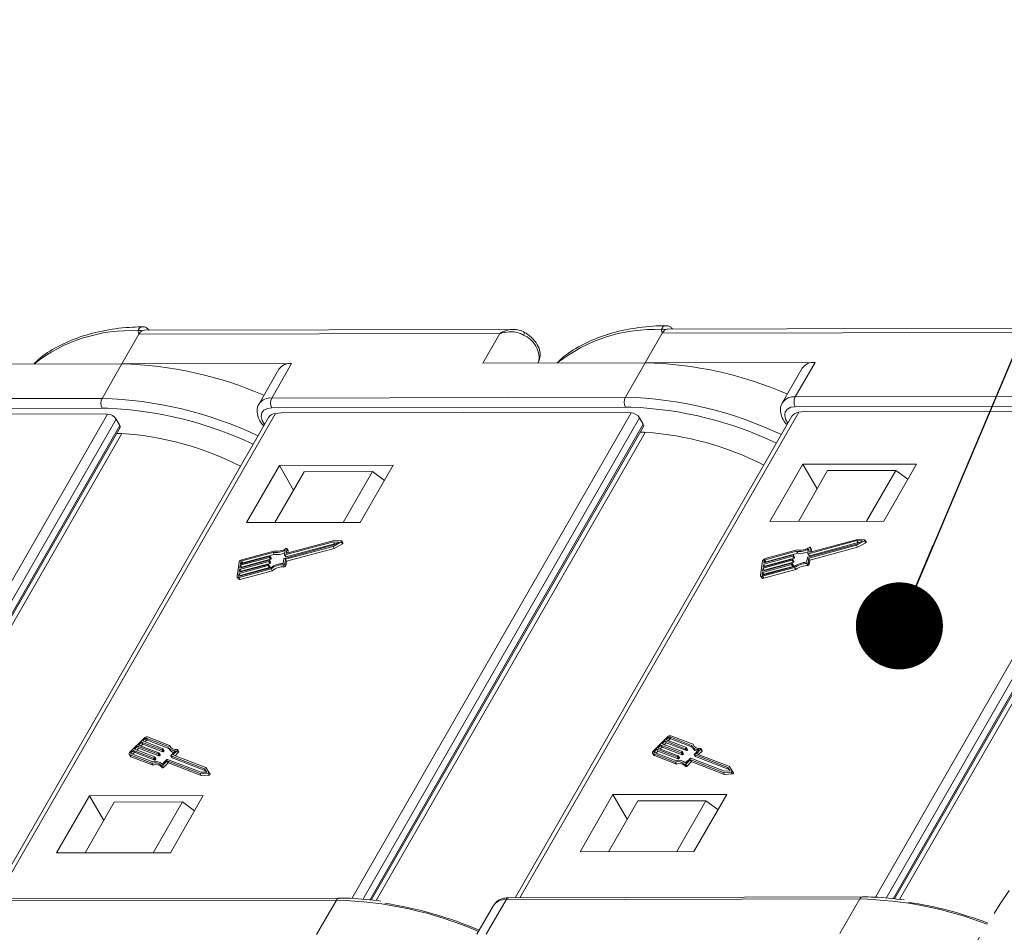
# Model space of a CAD drawing. Header units: millimetres. Extents: x 2471 to 3393, y -390 to 262.
# Tile 36 of 49: x 3114 to 3170, y 100 to 153. Entities that reach past the tile are written whole.
import ezdxf

# ---------------------------------------------------------------- set-up
doc = ezdxf.new("R2010")
doc.units = ezdxf.units.MM
doc.linetypes.add('PHANTOM2', pattern=[31.75, 15.875, -3.175, 3.175, -3.175, 3.175, -3.175])
doc.styles.get("Standard").update_dxf_attribs({"font": '仿宋_GB2312.ttf', "width": 0.8})
doc.dimstyles.new('ISO-25.1', dxfattribs={"dimtxt": 6, "dimasz": 5, "dimexe": 3.5, "dimexo": 0.625, "dimgap": 1.5, "dimtad": 1, "dimtoh": 1, "dimdsep": 46, "dimtxsty": 'Standard', "dimcen": 2.5, "dimadec": 0, "dimazin": 0, "dimtfac": 1, "dimtmove": 0, "dimatfit": 3, "dimfxl": 0, "dimarcsym": 0})

msp = doc.modelspace()

# ---------------------------------------------------------------- linework, layer by layer
at = {"color": 7, "linetype": 'Continuous', "lineweight": 15}
for p, q in [((3120.714, 134.577), (3119.737, 132.878)), ((3141.44, 134.623), (3120.714, 134.577)), ((3142.189, 134.859), (3121.04, 134.812)), ((3140.464, 132.924), (3141.44, 134.623)), ((3150.76, 134.643), (3149.784, 132.944)), ((3171.487, 134.689), (3150.76, 134.643)), ((3172.235, 134.925), (3151.086, 134.878)), ((3110.418, 132.857), (3119.737, 132.878)), ((3119.737, 132.878), (3118.599, 130.895)), ((3129.483, 132.899), (3119.737, 132.878)), ((3129.483, 132.899), (3128.344, 130.917)), ((3140.464, 132.924), (3149.784, 132.944)), ((3143.681, 133.052), (3143.611, 132.931)), ((3143.634, 132.931), (3143.681, 133.052)), ((3143.637, 132.931), (3143.698, 133.088)), ((3143.698, 133.088), (3143.681, 133.052)), ((3149.784, 132.944), (3148.645, 130.962)), ((3159.529, 132.966), (3149.784, 132.944)), ((3159.529, 132.966), (3158.391, 130.984)), ((3128.752, 132.566), (3127.613, 130.584)), ((3158.798, 132.633), (3157.659, 130.651)), ((3098.298, 130.85), (3118.599, 130.895)), ((3128.344, 130.917), (3148.645, 130.962)), ((3158.391, 130.984), (3178.691, 131.029)), ((3118.6, 130.33), (3098.299, 130.285)), ((3118.921, 129.993), (3109.293, 130.026)), ((3128.557, 130.03), (3112.541, 102.151)), ((3118.92, 130.327), (3118.6, 130.33)), ((3148.646, 130.396), (3128.346, 130.351)), ((3128.888, 130.07), (3128.557, 130.03)), ((3128.888, 130.07), (3139.339, 130.093)), ((3132.947, 102.175), (3148.967, 130.059)), ((3148.967, 130.059), (3139.339, 130.093)), ((3158.603, 130.096), (3142.587, 102.218)), ((3148.966, 130.394), (3148.646, 130.396)), ((3178.692, 130.463), (3158.392, 130.418)), ((3158.934, 130.136), (3158.603, 130.096)), ((3158.934, 130.136), (3169.385, 130.159)), ((3162.993, 102.242), (3179.013, 130.126)), ((3179.013, 130.126), (3169.385, 130.159)), ((3102.901, 102.109), (3118.921, 129.993)), ((3119.411, 129.709), (3103.521, 102.053)), ((3128.158, 129.804), (3112.27, 102.151)), ((3119.624, 129.342), (3119.411, 129.709)), ((3149.457, 129.776), (3133.567, 102.119)), ((3158.204, 129.871), (3142.316, 102.217)), ((3149.67, 129.408), (3149.457, 129.776)), ((3179.503, 129.842), (3163.613, 102.186)), ((3164.017, 102.149), (3179.716, 129.475)), ((3103.924, 102.016), (3119.624, 129.342)), ((3104.001, 102.009), (3119.636, 129.222)), ((3119.739, 128.878), (3104.288, 101.983)), ((3133.97, 102.082), (3149.67, 129.408)), ((3134.047, 102.075), (3149.682, 129.289)), ((3149.786, 128.944), (3134.334, 102.049)), ((3164.094, 102.142), (3179.728, 129.355)), ((3179.832, 129.011), (3164.38, 102.116)), ((3128.78, 127.043), (3126.893, 123.758)), ((3128.526, 123.762), (3130.202, 126.679)), ((3135.312, 127.058), (3128.78, 127.043)), ((3129.6, 125.631), (3128.78, 127.043)), ((3134.121, 126.687), (3130.202, 126.679)), ((3132.445, 123.771), (3134.121, 126.687)), ((3133.425, 123.773), (3135.312, 127.058)), ((3134.807, 126.18), (3134.121, 126.687)), ((3158.826, 127.11), (3156.939, 123.825)), ((3158.572, 123.828), (3160.248, 126.745)), ((3165.358, 127.124), (3158.826, 127.11)), ((3159.646, 125.697), (3158.826, 127.11)), ((3164.167, 126.754), (3160.248, 126.745)), ((3162.491, 123.837), (3164.167, 126.754)), ((3163.471, 123.839), (3165.358, 127.124)), ((3164.854, 126.246), (3164.167, 126.754)), ((3156.939, 123.825), (3163.471, 123.839)), ((3126.893, 123.758), (3133.425, 123.773)), ((3131.886, 122.659), (3129.097, 121.906)), ((3131.916, 122.732), (3129.2, 121.999)), ((3131.864, 122.393), (3132.329, 122.651)), ((3132.198, 122.646), (3131.886, 122.659)), ((3131.886, 122.659), (3131.952, 122.546)), ((3132.339, 122.714), (3131.916, 122.732)), ((3132.329, 122.651), (3132.395, 122.538)), ((3132.426, 122.59), (3132.36, 122.703)), ((3161.933, 122.726), (3159.144, 121.973)), ((3161.962, 122.799), (3159.247, 122.066)), ((3161.901, 122.522), (3162.244, 122.712)), ((3161.91, 122.459), (3162.376, 122.718)), ((3162.244, 122.712), (3161.933, 122.726)), ((3161.933, 122.726), (3161.998, 122.613)), ((3162.385, 122.78), (3161.962, 122.799)), ((3162.376, 122.718), (3162.441, 122.605)), ((3162.472, 122.657), (3162.406, 122.77)), ((3128.464, 122.126), (3126.628, 121.63)), ((3129.066, 121.703), (3131.855, 122.456)), ((3129.077, 121.917), (3129.117, 122.179)), ((3129.125, 121.654), (3131.864, 122.393)), ((3131.952, 122.546), (3129.163, 121.793)), ((3129.18, 122.01), (3129.217, 122.256)), ((3129.191, 121.541), (3131.929, 122.28)), ((3129.281, 122.156), (3129.215, 122.269)), ((3129.217, 122.256), (3129.283, 122.143)), ((3129.264, 122.016), (3129.283, 122.143)), ((3131.855, 122.456), (3132.198, 122.646)), ((3131.864, 122.393), (3131.929, 122.28)), ((3131.929, 122.28), (3132.395, 122.538)), ((3132.014, 122.544), (3131.952, 122.546)), ((3158.471, 122.117), (3156.664, 121.629)), ((3158.51, 122.192), (3156.674, 121.697)), ((3158.471, 122.117), (3158.536, 122.004)), ((3159.112, 121.769), (3161.901, 122.522)), ((3159.123, 121.984), (3159.163, 122.246)), ((3159.171, 121.72), (3161.91, 122.459)), ((3161.998, 122.613), (3159.209, 121.86)), ((3159.226, 122.077), (3159.264, 122.322)), ((3159.237, 121.607), (3161.975, 122.346)), ((3159.327, 122.222), (3159.261, 122.335)), ((3159.264, 122.322), (3159.329, 122.209)), ((3159.31, 122.083), (3159.329, 122.209)), ((3161.91, 122.459), (3161.975, 122.346)), ((3161.975, 122.346), (3162.441, 122.605)), ((3162.06, 122.61), (3161.998, 122.613)), ((3128.177, 121.528), (3126.498, 121.075)), ((3126.509, 121.143), (3128.187, 121.596)), ((3128.213, 121.765), (3126.535, 121.312)), ((3126.545, 121.38), (3128.223, 121.833)), ((3128.278, 121.652), (3126.6, 121.199)), ((3128.425, 122.05), (3126.618, 121.562)), ((3126.618, 121.562), (3126.683, 121.449)), ((3128.49, 121.937), (3126.683, 121.449)), ((3128.177, 121.528), (3128.242, 121.415)), ((3128.207, 121.585), (3128.202, 121.551)), ((3128.202, 121.551), (3128.268, 121.438)), ((3128.272, 121.479), (3128.206, 121.592)), ((3128.207, 121.585), (3128.273, 121.472)), ((3128.213, 121.765), (3128.278, 121.652)), ((3128.244, 121.822), (3128.239, 121.789)), ((3128.239, 121.789), (3128.304, 121.676)), ((3128.308, 121.716), (3128.243, 121.829)), ((3128.244, 121.822), (3128.309, 121.709)), ((3128.309, 121.709), (3128.304, 121.676)), ((3128.425, 122.05), (3128.49, 121.937)), ((3129, 121.417), (3129.04, 121.68)), ((3129.078, 121.911), (3129.143, 121.798)), ((3129.085, 121.391), (3129.125, 121.654)), ((3129.097, 121.906), (3129.163, 121.793)), ((3129.125, 121.654), (3129.191, 121.541)), ((3129.15, 121.278), (3129.191, 121.541)), ((3129.18, 122.01), (3129.186, 121.999)), ((3156.52, 121.558), (3156.395, 120.743)), ((3158.223, 121.594), (3156.545, 121.141)), ((3156.555, 121.209), (3158.233, 121.662)), ((3158.259, 121.832), (3156.581, 121.379)), ((3156.591, 121.447), (3158.27, 121.9)), ((3156.612, 121.583), (3156.591, 121.447)), ((3156.612, 121.583), (3156.677, 121.47)), ((3158.325, 121.719), (3156.647, 121.266)), ((3156.664, 121.629), (3156.729, 121.516)), ((3158.536, 122.004), (3156.729, 121.516)), ((3158.223, 121.594), (3158.288, 121.481)), ((3158.254, 121.652), (3158.248, 121.618)), ((3158.248, 121.618), (3158.314, 121.505)), ((3158.318, 121.545), (3158.253, 121.658)), ((3158.254, 121.652), (3158.319, 121.539)), ((3158.259, 121.832), (3158.325, 121.719)), ((3158.29, 121.889), (3158.285, 121.855)), ((3158.285, 121.855), (3158.35, 121.742)), ((3158.355, 121.783), (3158.289, 121.896)), ((3158.29, 121.889), (3158.356, 121.776)), ((3158.319, 121.539), (3158.314, 121.505)), ((3158.356, 121.776), (3158.35, 121.742)), ((3159.046, 121.484), (3159.087, 121.746)), ((3159.124, 121.977), (3159.19, 121.864)), ((3159.131, 121.458), (3159.171, 121.72)), ((3159.144, 121.973), (3159.209, 121.86)), ((3159.171, 121.72), (3159.237, 121.607)), ((3159.197, 121.345), (3159.237, 121.607)), ((3159.226, 122.077), (3159.232, 122.066)), ((3126.473, 121.491), (3126.349, 120.677)), ((3128.14, 121.29), (3126.462, 120.837)), ((3126.472, 120.905), (3128.15, 121.358)), ((3126.472, 120.612), (3128.308, 121.108)), ((3126.498, 121.075), (3126.472, 120.905)), ((3126.482, 120.68), (3128.289, 121.168)), ((3126.498, 121.075), (3126.564, 120.962)), ((3126.535, 121.312), (3126.509, 121.143)), ((3128.206, 121.177), (3126.528, 120.724)), ((3126.535, 121.312), (3126.6, 121.199)), ((3126.537, 120.499), (3128.373, 120.995)), ((3126.566, 121.516), (3126.545, 121.38)), ((3126.564, 120.962), (3126.559, 120.929)), ((3128.242, 121.415), (3126.564, 120.962)), ((3126.566, 121.516), (3126.631, 121.404)), ((3126.6, 121.199), (3126.595, 121.166)), ((3128.14, 121.29), (3128.206, 121.177)), ((3128.171, 121.347), (3128.166, 121.314)), ((3128.166, 121.314), (3128.231, 121.201)), ((3128.236, 121.241), (3128.17, 121.354)), ((3128.171, 121.347), (3128.237, 121.234)), ((3128.237, 121.234), (3128.231, 121.201)), ((3128.273, 121.472), (3128.268, 121.438)), ((3128.308, 121.108), (3128.373, 120.995)), ((3129.014, 121.343), (3129.08, 121.23)), ((3129.085, 121.391), (3129.15, 121.278)), ((3158.186, 121.357), (3156.508, 120.904)), ((3156.518, 120.679), (3158.354, 121.175)), ((3156.519, 120.972), (3158.197, 121.425)), ((3156.545, 121.141), (3156.519, 120.972)), ((3156.528, 120.747), (3158.336, 121.235)), ((3156.545, 121.141), (3156.61, 121.028)), ((3156.581, 121.379), (3156.555, 121.209)), ((3158.252, 121.244), (3156.574, 120.791)), ((3156.581, 121.379), (3156.647, 121.266)), ((3156.584, 120.566), (3158.42, 121.062)), ((3156.61, 121.028), (3156.605, 120.995)), ((3158.288, 121.481), (3156.61, 121.028)), ((3156.647, 121.266), (3156.641, 121.233)), ((3158.186, 121.357), (3158.252, 121.244)), ((3158.217, 121.414), (3158.212, 121.38)), ((3158.212, 121.38), (3158.278, 121.267)), ((3158.282, 121.308), (3158.216, 121.421)), ((3158.217, 121.414), (3158.283, 121.301)), ((3158.283, 121.301), (3158.278, 121.267)), ((3158.354, 121.175), (3158.42, 121.062)), ((3159.06, 121.409), (3159.126, 121.296)), ((3159.131, 121.458), (3159.197, 121.345)), ((3126.355, 120.637), (3126.421, 120.524)), ((3126.462, 120.837), (3126.441, 120.702)), ((3126.441, 120.702), (3126.454, 120.68)), ((3126.462, 120.837), (3126.528, 120.724)), ((3126.472, 120.612), (3126.537, 120.499)), ((3126.528, 120.724), (3126.522, 120.691)), ((3156.401, 120.704), (3156.467, 120.591)), ((3156.508, 120.904), (3156.487, 120.768)), ((3156.487, 120.768), (3156.5, 120.747)), ((3156.508, 120.904), (3156.574, 120.791)), ((3156.518, 120.679), (3156.584, 120.566)), ((3156.574, 120.791), (3156.569, 120.758)), ((3121.01, 111.384), (3120.198, 110.568)), ((3121.074, 111.359), (3120.938, 111.223)), ((3121.074, 111.359), (3121.139, 111.246)), ((3122.39, 110.9), (3121.139, 111.381)), ((3121.139, 111.381), (3121.205, 111.268)), ((3122.478, 110.96), (3121.207, 111.449)), ((3151.056, 111.45), (3150.244, 110.634)), ((3151.12, 111.426), (3150.985, 111.29)), ((3151.12, 111.426), (3151.185, 111.313)), ((3152.436, 110.966), (3151.186, 111.447)), ((3151.186, 111.447), (3151.251, 111.334)), ((3152.524, 111.027), (3151.253, 111.515)), ((3120.634, 110.917), (3120.465, 110.747)), ((3120.699, 110.804), (3120.594, 110.698)), ((3121.795, 110.471), (3120.634, 110.917)), ((3120.634, 110.917), (3120.699, 110.804)), ((3121.861, 110.358), (3120.699, 110.804)), ((3120.871, 111.155), (3120.702, 110.985)), ((3120.702, 110.985), (3121.863, 110.538)), ((3120.936, 111.042), (3120.83, 110.936)), ((3122.032, 110.708), (3120.871, 111.155)), ((3120.871, 111.155), (3120.936, 111.042)), ((3122.098, 110.595), (3120.936, 111.042)), ((3120.938, 111.223), (3122.1, 110.776)), ((3121.139, 111.246), (3121.067, 111.174)), ((3122.441, 110.792), (3121.205, 111.268)), ((3122.419, 110.83), (3122.485, 110.717)), ((3122.478, 110.96), (3122.543, 110.847)), ((3122.548, 110.829), (3122.543, 110.847)), ((3150.68, 110.984), (3150.511, 110.814)), ((3150.511, 110.814), (3151.672, 110.367)), ((3150.746, 110.871), (3150.64, 110.764)), ((3151.841, 110.537), (3150.68, 110.984)), ((3150.68, 110.984), (3150.746, 110.871)), ((3151.907, 110.424), (3150.746, 110.871)), ((3150.917, 111.222), (3150.748, 111.052)), ((3150.748, 111.052), (3151.909, 110.605)), ((3150.982, 111.109), (3150.876, 111.002)), ((3152.078, 110.775), (3150.917, 111.222)), ((3150.917, 111.222), (3150.982, 111.109)), ((3152.144, 110.662), (3150.982, 111.109)), ((3150.985, 111.29), (3152.146, 110.843)), ((3151.185, 111.313), (3151.113, 111.24)), ((3152.487, 110.859), (3151.251, 111.334)), ((3152.145, 110.82), (3152.111, 110.786)), ((3152.111, 110.786), (3152.177, 110.673)), ((3152.145, 110.82), (3152.21, 110.707)), ((3152.217, 110.726), (3152.151, 110.839)), ((3152.465, 110.897), (3152.531, 110.784)), ((3152.524, 111.027), (3152.589, 110.914)), ((3152.594, 110.896), (3152.589, 110.914)), ((3153.055, 110.671), (3152.989, 110.784)), ((3120.161, 110.454), (3120.227, 110.341)), ((3120.192, 110.429), (3121.463, 109.94)), ((3120.192, 110.429), (3120.258, 110.316)), ((3120.258, 110.316), (3121.529, 109.827)), ((3120.26, 110.497), (3121.511, 110.016)), ((3120.397, 110.679), (3120.262, 110.543)), ((3120.262, 110.543), (3120.297, 110.483)), ((3120.463, 110.566), (3120.357, 110.46)), ((3121.558, 110.233), (3120.397, 110.679)), ((3120.397, 110.679), (3120.463, 110.566)), ((3121.624, 110.12), (3120.463, 110.566)), ((3120.465, 110.747), (3121.626, 110.301)), ((3121.558, 110.233), (3121.624, 110.12)), ((3121.625, 110.277), (3121.591, 110.243)), ((3121.591, 110.243), (3121.657, 110.13)), ((3121.625, 110.277), (3121.691, 110.164)), ((3121.697, 110.183), (3121.631, 110.296)), ((3121.795, 110.471), (3121.861, 110.358)), ((3121.862, 110.515), (3121.828, 110.481)), ((3121.828, 110.481), (3121.894, 110.368)), ((3121.862, 110.515), (3121.928, 110.402)), ((3121.934, 110.421), (3121.868, 110.534)), ((3121.928, 110.402), (3121.894, 110.368)), ((3122.032, 110.708), (3122.098, 110.595)), ((3122.099, 110.753), (3122.065, 110.719)), ((3122.065, 110.719), (3122.13, 110.606)), ((3122.099, 110.753), (3122.164, 110.64)), ((3122.17, 110.659), (3122.105, 110.772)), ((3122.164, 110.64), (3122.13, 110.606)), ((3122.548, 110.371), (3122.614, 110.258)), ((3124.483, 109.625), (3122.553, 110.367)), ((3122.553, 110.367), (3122.619, 110.254)), ((3122.554, 110.39), (3122.816, 110.653)), ((3124.549, 109.512), (3122.619, 110.254)), ((3122.669, 110.416), (3122.931, 110.679)), ((3124.564, 109.688), (3122.669, 110.416)), ((3122.798, 110.367), (3122.996, 110.566)), ((3122.931, 110.679), (3122.996, 110.566)), ((3123.008, 110.604), (3122.943, 110.717)), ((3150.208, 110.521), (3150.273, 110.408)), ((3150.239, 110.495), (3151.509, 110.007)), ((3150.239, 110.495), (3150.304, 110.382)), ((3150.304, 110.382), (3151.575, 109.894)), ((3150.306, 110.563), (3151.557, 110.083)), ((3150.443, 110.746), (3150.308, 110.61)), ((3150.308, 110.61), (3150.343, 110.549)), ((3150.509, 110.633), (3150.403, 110.526)), ((3151.605, 110.299), (3150.443, 110.746)), ((3150.443, 110.746), (3150.509, 110.633)), ((3151.67, 110.186), (3150.509, 110.633)), ((3151.605, 110.299), (3151.67, 110.186)), ((3151.671, 110.344), (3151.638, 110.31)), ((3151.638, 110.31), (3151.703, 110.197)), ((3151.671, 110.344), (3151.737, 110.231)), ((3151.743, 110.25), (3151.677, 110.363)), ((3151.737, 110.231), (3151.703, 110.197)), ((3151.841, 110.537), (3151.907, 110.424)), ((3151.908, 110.582), (3151.874, 110.548)), ((3151.874, 110.548), (3151.94, 110.435)), ((3151.908, 110.582), (3151.974, 110.469)), ((3151.98, 110.488), (3151.914, 110.601)), ((3151.974, 110.469), (3151.94, 110.435)), ((3152.078, 110.775), (3152.144, 110.662)), ((3152.102, 109.956), (3152.364, 110.219)), ((3152.21, 110.707), (3152.177, 110.673)), ((3152.397, 110.23), (3154.327, 109.487)), ((3152.594, 110.438), (3152.66, 110.325)), ((3152.6, 110.457), (3152.862, 110.719)), ((3154.53, 109.691), (3152.6, 110.434)), ((3152.6, 110.434), (3152.665, 110.321)), ((3154.595, 109.578), (3152.665, 110.321)), ((3152.715, 110.483), (3152.977, 110.746)), ((3154.61, 109.754), (3152.715, 110.483)), ((3152.844, 110.434), (3153.042, 110.633)), ((3152.977, 110.746), (3153.042, 110.633)), ((3121.463, 109.94), (3121.529, 109.827)), ((3121.691, 110.164), (3121.657, 110.13)), ((3121.993, 109.801), (3122.058, 109.688)), ((3122.056, 109.889), (3122.318, 110.152)), ((3122.069, 109.814), (3122.314, 110.06)), ((3122.069, 109.814), (3122.135, 109.701)), ((3122.135, 109.701), (3122.38, 109.947)), ((3122.314, 110.06), (3122.38, 109.947)), ((3122.347, 110.07), (3124.226, 109.348)), ((3122.347, 110.07), (3122.412, 109.957)), ((3122.35, 110.163), (3124.281, 109.421)), ((3122.412, 109.957), (3124.292, 109.235)), ((3124.734, 109.431), (3124.564, 109.688)), ((3151.509, 110.007), (3151.575, 109.894)), ((3152.039, 109.867), (3152.105, 109.754)), ((3152.115, 109.88), (3152.36, 110.126)), ((3152.115, 109.88), (3152.181, 109.767)), ((3152.181, 109.767), (3152.426, 110.013)), ((3152.36, 110.126), (3152.426, 110.013)), ((3152.393, 110.137), (3154.272, 109.414)), ((3152.393, 110.137), (3152.459, 110.024)), ((3152.459, 110.024), (3154.338, 109.301)), ((3154.654, 109.502), (3154.53, 109.691)), ((3154.53, 109.691), (3154.595, 109.578)), ((3154.78, 109.497), (3154.61, 109.754)), ((3124.226, 109.348), (3124.672, 109.368)), ((3124.226, 109.348), (3124.292, 109.235)), ((3124.281, 109.421), (3124.608, 109.436)), ((3124.292, 109.235), (3124.737, 109.255)), ((3124.608, 109.436), (3124.483, 109.625)), ((3124.483, 109.625), (3124.549, 109.512)), ((3124.599, 109.435), (3124.549, 109.512)), ((3124.672, 109.368), (3124.737, 109.255)), ((3124.8, 109.317), (3124.734, 109.43)), ((3154.272, 109.414), (3154.718, 109.435)), ((3154.272, 109.414), (3154.338, 109.301)), ((3154.327, 109.487), (3154.654, 109.502)), ((3154.338, 109.301), (3154.783, 109.322)), ((3154.646, 109.502), (3154.595, 109.578)), ((3154.718, 109.435), (3154.783, 109.322)), ((3154.846, 109.383), (3154.781, 109.496)), ((3117.88, 108.07), (3115.992, 104.785)), ((3124.411, 108.085), (3117.88, 108.07)), ((3118.699, 106.658), (3117.88, 108.07)), ((3122.524, 104.8), (3124.411, 108.085)), ((3147.926, 108.137), (3146.039, 104.852)), ((3154.458, 108.151), (3147.926, 108.137)), ((3148.745, 106.724), (3147.926, 108.137)), ((3152.57, 104.866), (3154.458, 108.151)), ((3119.301, 107.706), (3117.625, 104.789)), ((3123.22, 107.714), (3119.301, 107.706)), ((3123.22, 107.714), (3121.544, 104.797)), ((3123.907, 107.207), (3123.22, 107.714)), ((3149.347, 107.772), (3147.671, 104.855)), ((3153.266, 107.781), (3149.347, 107.772)), ((3153.266, 107.781), (3151.591, 104.864)), ((3153.953, 107.273), (3153.266, 107.781)), ((3115.992, 104.785), (3122.524, 104.8)), ((3146.039, 104.852), (3152.57, 104.866)), ((3111.75, 102.032), (3132.05, 102.077)), ((3132.213, 102.195), (3111.913, 102.15)), ((3130.911, 100.095), (3132.05, 102.077)), ((3141.064, 101.766), (3140.116, 100.116)), ((3140.657, 100.117), (3141.796, 102.099)), ((3141.796, 102.099), (3162.096, 102.144)), ((3162.259, 102.262), (3141.959, 102.217)), ((3160.957, 100.162), (3162.096, 102.144))]:
    msp.add_line(p, q, dxfattribs=at)
at = {"color": 7, "linetype": 'Continuous', "lineweight": 15, "flags": 128}
for points in [[(3128.346, 130.351), (3128.091, 130.317), (3127.896, 130.217), (3127.776, 130.061), (3127.742, 129.86), (3127.794, 129.631), (3127.925, 129.399)], [(3158.392, 130.418), (3158.137, 130.383), (3157.942, 130.284), (3157.823, 130.128), (3157.788, 129.927), (3157.84, 129.697), (3157.971, 129.465)], [(3132.329, 122.651), (3132.342, 122.659), (3132.352, 122.669), (3132.359, 122.68), (3132.362, 122.69), (3132.362, 122.699), (3132.358, 122.707), (3132.35, 122.712), (3132.339, 122.714)], [(3162.376, 122.718), (3162.388, 122.726), (3162.398, 122.736), (3162.405, 122.746), (3162.409, 122.757), (3162.408, 122.766), (3162.404, 122.773), (3162.396, 122.778), (3162.385, 122.78)], [(3162.441, 122.605), (3162.453, 122.613), (3162.464, 122.623), (3162.471, 122.633), (3162.474, 122.644), (3162.474, 122.653), (3162.472, 122.657)], [(3129.217, 122.256), (3129.217, 122.264), (3129.214, 122.27), (3129.208, 122.275), (3129.2, 122.278), (3129.19, 122.279), (3129.179, 122.278), (3129.167, 122.274), (3129.156, 122.268)], [(3129.283, 122.143), (3129.283, 122.151), (3129.281, 122.156)], [(3132.395, 122.538), (3132.407, 122.546), (3132.417, 122.556), (3132.424, 122.567), (3132.428, 122.577), (3132.427, 122.586), (3132.426, 122.59)], [(3159.264, 122.322), (3159.263, 122.33), (3159.26, 122.337), (3159.255, 122.342), (3159.246, 122.345), (3159.236, 122.346), (3159.225, 122.344), (3159.214, 122.341), (3159.202, 122.335)], [(3159.329, 122.209), (3159.329, 122.217), (3159.327, 122.222)], [(3128.187, 121.596), (3128.191, 121.597), (3128.196, 121.597), (3128.199, 121.596), (3128.203, 121.595), (3128.205, 121.593), (3128.207, 121.591), (3128.208, 121.588), (3128.207, 121.585)], [(3128.223, 121.833), (3128.228, 121.834), (3128.232, 121.834), (3128.236, 121.834), (3128.239, 121.833), (3128.241, 121.831), (3128.243, 121.828), (3128.244, 121.826), (3128.244, 121.822)], [(3129.097, 121.906), (3129.093, 121.906), (3129.089, 121.905), (3129.085, 121.906), (3129.082, 121.907), (3129.079, 121.909), (3129.078, 121.911), (3129.077, 121.914), (3129.077, 121.917)], [(3129.2, 121.999), (3129.196, 121.998), (3129.192, 121.998), (3129.188, 121.999), (3129.185, 122), (3129.182, 122.002), (3129.181, 122.004), (3129.18, 122.007), (3129.18, 122.01)], [(3158.233, 121.662), (3158.238, 121.663), (3158.242, 121.663), (3158.246, 121.663), (3158.249, 121.662), (3158.251, 121.66), (3158.253, 121.658), (3158.254, 121.655), (3158.254, 121.652)], [(3158.27, 121.9), (3158.274, 121.901), (3158.278, 121.901), (3158.282, 121.9), (3158.285, 121.899), (3158.288, 121.897), (3158.289, 121.895), (3158.29, 121.892), (3158.29, 121.889)], [(3159.144, 121.973), (3159.139, 121.972), (3159.135, 121.972), (3159.131, 121.972), (3159.128, 121.974), (3159.125, 121.975), (3159.124, 121.978), (3159.123, 121.981), (3159.123, 121.984)], [(3159.247, 122.066), (3159.242, 122.065), (3159.238, 122.065), (3159.234, 122.065), (3159.231, 122.066), (3159.228, 122.068), (3159.227, 122.071), (3159.226, 122.073), (3159.226, 122.077)], [(3128.15, 121.358), (3128.155, 121.359), (3128.159, 121.359), (3128.163, 121.359), (3128.166, 121.358), (3128.169, 121.356), (3128.17, 121.353), (3128.171, 121.351), (3128.171, 121.347)], [(3158.197, 121.425), (3158.201, 121.426), (3158.205, 121.426), (3158.209, 121.425), (3158.212, 121.424), (3158.215, 121.422), (3158.216, 121.42), (3158.217, 121.417), (3158.217, 121.414)], [(3126.349, 120.677), (3126.348, 120.658), (3126.353, 120.641), (3126.363, 120.626), (3126.378, 120.616), (3126.397, 120.609), (3126.42, 120.606), (3126.445, 120.607), (3126.472, 120.612)], [(3126.441, 120.702), (3126.441, 120.695), (3126.443, 120.69), (3126.446, 120.685), (3126.451, 120.681), (3126.457, 120.679), (3126.465, 120.678), (3126.473, 120.678), (3126.482, 120.68)], [(3156.395, 120.743), (3156.394, 120.724), (3156.399, 120.707), (3156.41, 120.693), (3156.424, 120.682), (3156.444, 120.675), (3156.466, 120.672), (3156.491, 120.674), (3156.518, 120.679)], [(3156.487, 120.768), (3156.487, 120.762), (3156.489, 120.756), (3156.492, 120.752), (3156.497, 120.748), (3156.504, 120.746), (3156.511, 120.745), (3156.52, 120.745), (3156.528, 120.747)], [(3152.146, 110.843), (3152.149, 110.841), (3152.151, 110.839), (3152.152, 110.837), (3152.152, 110.834), (3152.152, 110.83), (3152.15, 110.827), (3152.148, 110.823), (3152.145, 110.82)], [(3152.977, 110.746), (3152.984, 110.755), (3152.989, 110.764), (3152.991, 110.773), (3152.991, 110.781), (3152.987, 110.787), (3152.981, 110.792), (3152.972, 110.794), (3152.962, 110.794)], [(3120.198, 110.568), (3120.18, 110.547), (3120.166, 110.526), (3120.158, 110.505), (3120.154, 110.485), (3120.156, 110.467), (3120.163, 110.451), (3120.176, 110.438), (3120.192, 110.429)], [(3120.262, 110.543), (3120.256, 110.536), (3120.251, 110.529), (3120.249, 110.522), (3120.247, 110.516), (3120.248, 110.509), (3120.25, 110.504), (3120.255, 110.5), (3120.26, 110.497)], [(3121.626, 110.301), (3121.629, 110.299), (3121.631, 110.297), (3121.632, 110.294), (3121.632, 110.291), (3121.632, 110.288), (3121.63, 110.284), (3121.628, 110.281), (3121.625, 110.277)], [(3121.863, 110.538), (3121.866, 110.537), (3121.868, 110.535), (3121.869, 110.532), (3121.869, 110.529), (3121.869, 110.526), (3121.867, 110.522), (3121.865, 110.519), (3121.862, 110.515)], [(3122.1, 110.776), (3122.102, 110.775), (3122.104, 110.773), (3122.106, 110.77), (3122.106, 110.767), (3122.105, 110.764), (3122.104, 110.76), (3122.102, 110.757), (3122.099, 110.753)], [(3122.553, 110.367), (3122.551, 110.368), (3122.549, 110.371), (3122.547, 110.373), (3122.547, 110.376), (3122.548, 110.38), (3122.549, 110.383), (3122.551, 110.387), (3122.554, 110.39)], [(3122.931, 110.679), (3122.938, 110.688), (3122.943, 110.697), (3122.945, 110.706), (3122.944, 110.714), (3122.941, 110.72), (3122.934, 110.725), (3122.926, 110.727), (3122.915, 110.728)], [(3122.996, 110.566), (3123.004, 110.575), (3123.009, 110.584), (3123.011, 110.593), (3123.01, 110.601), (3123.008, 110.604)], [(3150.244, 110.634), (3150.226, 110.614), (3150.212, 110.593), (3150.204, 110.572), (3150.2, 110.552), (3150.202, 110.533), (3150.21, 110.517), (3150.222, 110.505), (3150.239, 110.495)], [(3150.308, 110.61), (3150.302, 110.603), (3150.298, 110.596), (3150.295, 110.589), (3150.294, 110.582), (3150.294, 110.576), (3150.297, 110.571), (3150.301, 110.567), (3150.306, 110.563)], [(3151.672, 110.367), (3151.675, 110.366), (3151.677, 110.363), (3151.678, 110.361), (3151.679, 110.358), (3151.678, 110.354), (3151.677, 110.351), (3151.674, 110.347), (3151.671, 110.344)], [(3151.909, 110.605), (3151.912, 110.604), (3151.914, 110.601), (3151.915, 110.599), (3151.915, 110.596), (3151.915, 110.592), (3151.913, 110.589), (3151.911, 110.585), (3151.908, 110.582)], [(3152.6, 110.434), (3152.597, 110.435), (3152.595, 110.437), (3152.593, 110.44), (3152.593, 110.443), (3152.594, 110.446), (3152.595, 110.45), (3152.597, 110.453), (3152.6, 110.457)], [(3153.042, 110.633), (3153.05, 110.642), (3153.055, 110.651), (3153.057, 110.66), (3153.056, 110.668), (3153.055, 110.671)], [(3121.993, 109.801), (3121.998, 109.795), (3122.005, 109.791), (3122.015, 109.79), (3122.026, 109.791), (3122.037, 109.794), (3122.049, 109.799), (3122.06, 109.805), (3122.069, 109.814)], [(3122.058, 109.688), (3122.063, 109.682), (3122.071, 109.678), (3122.08, 109.677), (3122.091, 109.678), (3122.103, 109.681), (3122.114, 109.686), (3122.125, 109.692), (3122.135, 109.701)], [(3152.039, 109.867), (3152.044, 109.861), (3152.051, 109.858), (3152.061, 109.856), (3152.072, 109.857), (3152.083, 109.86), (3152.095, 109.865), (3152.106, 109.872), (3152.115, 109.88)], [(3152.105, 109.754), (3152.11, 109.748), (3152.117, 109.745), (3152.127, 109.743), (3152.137, 109.744), (3152.149, 109.747), (3152.161, 109.752), (3152.172, 109.759), (3152.181, 109.767)], [(3124.672, 109.368), (3124.685, 109.37), (3124.698, 109.375), (3124.711, 109.383), (3124.722, 109.392), (3124.731, 109.402), (3124.736, 109.413), (3124.737, 109.422), (3124.734, 109.431)], [(3124.737, 109.255), (3124.75, 109.257), (3124.764, 109.262), (3124.777, 109.27), (3124.788, 109.279), (3124.796, 109.289), (3124.801, 109.3), (3124.802, 109.309), (3124.8, 109.317)], [(3154.718, 109.435), (3154.731, 109.437), (3154.744, 109.442), (3154.757, 109.449), (3154.768, 109.458), (3154.777, 109.469), (3154.782, 109.479), (3154.783, 109.489), (3154.78, 109.497)], [(3154.783, 109.322), (3154.796, 109.324), (3154.81, 109.329), (3154.823, 109.336), (3154.834, 109.345), (3154.842, 109.356), (3154.847, 109.366), (3154.848, 109.376), (3154.846, 109.383)]]:
    msp.add_lwpolyline(points, dxfattribs=at)
at = {"color": 7, "linetype": 'Continuous', "lineweight": 15}
for centre, radius, start, end in [((3120.21, 125.884), 8.902, 87.0125, 128.3365), ((3120.797, 134.446), 0.35, 71.5241, 110.4784), ((3121.158, 134.342), 0.503, 119.9328, 152.1961), ((3121.042, 134.529), 0.283, 90.3832, 118.3046), ((3142.202, 134.925), 0.712, 326.4517, 340.1209), ((3142.232, 133.189), 1.455, 354.5664, 67.2376), ((3150.257, 125.95), 8.902, 87.0125, 128.3365), ((3150.843, 134.513), 0.35, 71.5241, 110.4784), ((3151.204, 134.409), 0.503, 119.9328, 152.1961), ((3151.088, 134.595), 0.283, 90.3832, 118.3046), ((3119.203, 111.081), 21.803, 66.5041, 88.596), ((3129.4, 132.112), 0.792, 83.9702, 144.9679), ((3149.249, 111.148), 21.803, 66.5041, 88.596), ((3159.446, 132.178), 0.792, 83.9702, 144.9679), ((3119.145, 130.614), 0.615, 152.7297, 207.5188), ((3118.021, 108.788), 22.115, 64.4795, 88.5043), ((3128.262, 130.123), 0.798, 84.1067, 143.5228), ((3128.891, 130.635), 0.615, 152.7297, 207.5188), ((3149.191, 130.68), 0.615, 152.7297, 207.5188), ((3148.068, 108.855), 22.115, 64.4795, 88.5043), ((3158.309, 130.19), 0.798, 84.1067, 143.5228), ((3158.937, 130.702), 0.615, 152.7297, 207.5188), ((3118.047, 108.91), 21.435, 64.516, 87.6672), ((3148.094, 108.977), 21.435, 64.516, 87.6672), ((3119.162, 114.698), 14.191, 87.6689, 88.8658), ((3118.6, 111.493), 17.421, 62.866, 86.2488), ((3149.208, 114.764), 14.191, 87.6689, 88.8658), ((3148.646, 111.56), 17.421, 62.866, 86.2488), ((3128.587, 123.099), 1.061, 261.1913, 299.9652), ((3128.632, 123.061), 0.95, 259.8133, 303.4569), ((3158.633, 123.165), 1.061, 261.1913, 299.9652), ((3158.678, 123.128), 0.95, 259.8133, 303.4569), ((3158.699, 123.015), 1.024, 260.8827, 295.4804), ((3126.672, 121.426), 0.209, 102.2529, 161.8162), ((3126.632, 121.494), 0.0698, 102.2529, 161.8162), ((3128.169, 121.562), 0.0349, 282.2529, 341.8162), ((3128.206, 121.799), 0.0349, 282.2529, 341.8162), ((3128.271, 121.686), 0.0349, 282.2529, 341.8162), ((3128.3, 121.711), 0.00967, 349.0563, 29.2875), ((3128.653, 122.948), 1.024, 260.8827, 295.4804), ((3129.074, 121.669), 0.0349, 102.2529, 161.8162), ((3129.156, 121.809), 0.0168, 221.6755, 294.2872), ((3156.719, 121.492), 0.209, 102.2529, 161.8162), ((3156.679, 121.561), 0.0698, 102.2529, 161.8162), ((3158.215, 121.629), 0.0349, 282.2529, 341.8162), ((3158.252, 121.866), 0.0349, 282.2529, 341.8162), ((3158.31, 121.54), 0.00967, 349.0563, 29.2875), ((3158.317, 121.753), 0.0349, 282.2529, 341.8162), ((3158.346, 121.778), 0.00967, 349.0563, 29.2875), ((3159.12, 121.735), 0.0349, 102.2529, 161.8162), ((3159.202, 121.875), 0.0168, 221.6755, 294.2872), ((3126.698, 121.381), 0.0698, 102.2529, 161.8162), ((3128.133, 121.324), 0.0349, 282.2529, 341.8162), ((3128.198, 121.211), 0.0349, 282.2529, 341.8162), ((3128.227, 121.236), 0.00967, 349.0563, 29.2875), ((3128.235, 121.449), 0.0349, 282.2529, 341.8162), ((3128.264, 121.474), 0.00967, 349.0563, 29.2875), ((3129.054, 120.126), 1.293, 92.3955, 126.2747), ((3128.99, 120.237), 1.106, 88.7409, 128.0528), ((3129.055, 120.124), 1.106, 88.7409, 128.0528), ((3129.017, 121.414), 0.0716, 267.5104, 341.2122), ((3129.083, 121.301), 0.0716, 267.5104, 341.2122), ((3156.744, 121.448), 0.0698, 102.2529, 161.8162), ((3158.179, 121.391), 0.0349, 282.2529, 341.8162), ((3158.244, 121.278), 0.0349, 282.2529, 341.8162), ((3158.273, 121.303), 0.00967, 349.0563, 29.2875), ((3158.281, 121.515), 0.0349, 282.2529, 341.8162), ((3159.1, 120.192), 1.293, 92.3955, 126.2747), ((3159.036, 120.303), 1.106, 88.7409, 128.0528), ((3159.101, 120.19), 1.106, 88.7409, 128.0528), ((3159.063, 121.481), 0.0716, 267.5104, 341.2122), ((3159.129, 121.368), 0.0716, 267.5104, 341.2122), ((3126.496, 120.591), 0.101, 221.6755, 294.2872), ((3156.542, 120.658), 0.101, 221.6755, 294.2872), ((3121.165, 111.244), 0.209, 78.4324, 137.9957), ((3121.125, 111.312), 0.0698, 78.4324, 137.9957), ((3151.211, 111.31), 0.209, 78.4324, 137.9957), ((3151.172, 111.379), 0.0698, 78.4324, 137.9957), ((3121.191, 111.199), 0.0698, 78.4324, 137.9957), ((3122.76, 111.046), 0.398, 201.6581, 278.1138), ((3122.824, 111.084), 0.367, 199.6453, 284.4409), ((3151.237, 111.266), 0.0698, 78.4324, 137.9957), ((3152.085, 110.809), 0.0349, 258.4324, 317.9957), ((3152.806, 111.113), 0.398, 201.6581, 278.1138), ((3152.87, 111.15), 0.367, 199.6453, 284.4409), ((3152.832, 110.974), 0.356, 212.2867, 259.4413), ((3120.277, 110.371), 0.058, 210.9611, 251.1923), ((3121.565, 110.267), 0.0349, 258.4324, 317.9957), ((3121.802, 110.505), 0.0349, 258.4324, 317.9957), ((3121.868, 110.392), 0.0349, 258.4324, 317.9957), ((3121.918, 110.416), 0.0168, 305.9614, 18.5731), ((3122.039, 110.743), 0.0349, 258.4324, 317.9957), ((3122.105, 110.63), 0.0349, 258.4324, 317.9957), ((3122.154, 110.654), 0.0168, 305.9614, 18.5731), ((3122.786, 110.908), 0.356, 212.2867, 259.4413), ((3122.622, 110.263), 0.00967, 210.9611, 251.1923), ((3150.323, 110.437), 0.058, 210.9611, 251.1923), ((3151.612, 110.333), 0.0349, 258.4324, 317.9957), ((3151.727, 110.245), 0.0168, 305.9614, 18.5731), ((3151.848, 110.571), 0.0349, 258.4324, 317.9957), ((3151.914, 110.458), 0.0349, 258.4324, 317.9957), ((3151.964, 110.483), 0.0168, 305.9614, 18.5731), ((3152.151, 110.696), 0.0349, 258.4324, 317.9957), ((3152.201, 110.72), 0.0168, 305.9614, 18.5731), ((3152.39, 110.195), 0.0349, 78.4324, 137.9957), ((3152.668, 110.33), 0.00967, 210.9611, 251.1923), ((3121.63, 109.5), 0.471, 39.6341, 110.8073), ((3121.675, 109.486), 0.555, 46.6309, 107.2395), ((3121.696, 109.387), 0.471, 39.6341, 110.8073), ((3121.631, 110.154), 0.0349, 258.4324, 317.9957), ((3121.681, 110.178), 0.0168, 305.9614, 18.5731), ((3122.34, 110.036), 0.0349, 78.4324, 137.9957), ((3122.343, 110.129), 0.0349, 78.4324, 137.9957), ((3122.405, 109.923), 0.0349, 78.4324, 137.9957), ((3151.676, 109.567), 0.471, 39.6341, 110.8073), ((3151.721, 109.553), 0.555, 46.6309, 107.2395), ((3151.742, 109.454), 0.471, 39.6341, 110.8073), ((3151.677, 110.22), 0.0349, 258.4324, 317.9957), ((3152.386, 110.103), 0.0349, 78.4324, 137.9957), ((3152.452, 109.99), 0.0349, 78.4324, 137.9957), ((3132.227, 102.004), 0.192, 94.1665, 157.3778), ((3131.516, 80.281), 21.803, 66.5041, 88.596), ((3131.331, 79.262), 22.902, 67.0711, 81.1822), ((3141.713, 101.312), 0.792, 83.9702, 144.9679), ((3141.979, 102.016), 0.201, 95.8172, 155.7418), ((3162.273, 102.07), 0.192, 94.1665, 157.3778), ((3161.562, 80.348), 21.803, 68.8932, 88.596), ((3161.377, 79.328), 22.902, 69.3422, 81.1822)]:
    msp.add_arc(centre, radius, start, end, dxfattribs=at)
for centre, major_axis, ratio, start_param, end_param in [((3128.885, 129.465), (-0.75, 0.294), 0.653837, 5.400501, 6.185818), ((3149.131, 129.777), (-0.346, 0.201), 0.573593, 3.9303, 5.501096), ((3158.931, 129.531), (-0.75, 0.294), 0.653837, 5.400501, 6.185818), ((3119.085, 129.71), (-0.346, 0.201), 0.573593, 3.9303, 5.501096), ((3119.428, 129.343), (-0.207, 0.121), 0.573593, 3.14482, 3.9303), ((3149.474, 129.409), (-0.207, 0.121), 0.573593, 3.14482, 3.9303)]:
    msp.add_ellipse(centre, major_axis=major_axis, ratio=ratio, start_param=start_param, end_param=end_param, dxfattribs=at)
at = {"color": 3, "linetype": 'PHANTOM2', "lineweight": 9, "ltscale": 0.5}
msp.add_spline([(3178.527, 142.626), (3183.104, 123.323), (3166.311, 93.351), (3172.9, 69.969)], degree=3, dxfattribs=at)
at = {"color": 7, "linetype": 'Continuous', "lineweight": 15}
for points, knots in [([(3120.928, 135.002), (3120.74, 134.998), (3119.996, 134.986), (3118.77, 134.828), (3117.313, 134.459), (3116.034, 133.886), (3115.151, 133.349), (3114.771, 132.954), (3114.687, 132.866)], [0, 0, 0, 0, 0.0732091, 0.2906514, 0.5082285, 0.724879, 0.9393703, 1, 1, 1, 1]), ([(3120.674, 134.774), (3120.679, 134.794), (3120.694, 134.855), (3120.755, 134.944), (3120.841, 135.006), (3120.906, 135), (3120.927, 134.998)], [0, 0, 0, 0, 0.146645, 0.448799, 0.822208, 1, 1, 1, 1]), ([(3120.714, 134.577), (3120.713, 134.577), (3120.699, 134.63), (3120.68, 134.694), (3120.675, 134.762), (3120.674, 134.774)], [0, 0, 0, 0, 0.012087, 0.82463, 1, 1, 1, 1]), ([(3121.305, 134.812), (3121.265, 134.856), (3121.181, 134.948), (3121.038, 135.01), (3120.951, 135.001), (3120.927, 134.999)], [0, 0, 0, 0, 0.401699, 0.835997, 1, 1, 1, 1]), ([(3142.201, 134.857), (3142.197, 134.858), (3142.172, 134.86), (3142.036, 134.851), (3141.848, 134.818), (3141.66, 134.742), (3141.574, 134.7), (3141.526, 134.674), (3141.498, 134.658), (3141.474, 134.644), (3141.459, 134.634), (3141.45, 134.629), (3141.444, 134.625), (3141.442, 134.624), (3141.44, 134.623)], [0, 0, 0, 0, 0.015472, 0.093947, 0.519913, 0.724869, 0.839405, 0.872969, 0.925345, 0.956074, 0.974144, 0.99007, 0.992381, 1, 1, 1, 1]), ([(3141.44, 134.623), (3141.442, 134.623), (3141.451, 134.626), (3141.482, 134.635), (3141.518, 134.645), (3141.728, 134.699), (3142.073, 134.74), (3142.506, 134.68), (3142.715, 134.572), (3142.795, 134.531)], [0, 0, 0, 0, 0.005088, 0.020369, 0.070807, 0.089086, 0.500311, 0.809226, 1, 1, 1, 1]), ([(3142.866, 134.674), (3142.836, 134.696), (3142.716, 134.782), (3142.482, 134.846), (3142.286, 134.846), (3142.2, 134.847)], [0, 0, 0, 0, 0.1581466, 0.6324759, 1, 1, 1, 1]), ([(3143.698, 133.088), (3143.725, 133.191), (3143.783, 133.415), (3143.697, 133.797), (3143.458, 134.205), (3143.143, 134.506), (3142.923, 134.649), (3142.871, 134.683)], [0, 0, 0, 0, 0.17956, 0.389755, 0.635768, 0.914648, 1, 1, 1, 1]), ([(3150.974, 135.068), (3150.787, 135.065), (3150.042, 135.052), (3148.816, 134.895), (3147.359, 134.526), (3146.08, 133.953), (3145.198, 133.416), (3144.817, 133.02), (3144.733, 132.933)], [0, 0, 0, 0, 0.073209, 0.290651, 0.508228, 0.724879, 0.93937, 1, 1, 1, 1]), ([(3150.721, 134.84), (3150.725, 134.86), (3150.74, 134.922), (3150.801, 135.01), (3150.887, 135.073), (3150.952, 135.066), (3150.973, 135.064)], [0, 0, 0, 0, 0.146645, 0.448799, 0.822208, 1, 1, 1, 1]), ([(3150.76, 134.643), (3150.76, 134.644), (3150.745, 134.697), (3150.726, 134.76), (3150.721, 134.828), (3150.721, 134.84)], [0, 0, 0, 0, 0.012087, 0.82463, 1, 1, 1, 1]), ([(3151.351, 134.879), (3151.311, 134.923), (3151.228, 135.014), (3151.085, 135.076), (3150.997, 135.068), (3150.973, 135.066)], [0, 0, 0, 0, 0.401699, 0.835997, 1, 1, 1, 1]), ([(3127.634, 130.598), (3127.621, 130.583), (3127.524, 130.474), (3127.484, 130.185), (3127.552, 129.801), (3127.693, 129.499), (3127.849, 129.353), (3127.881, 129.322)], [0, 0, 0, 0, 0.04539, 0.324809, 0.598218, 0.917418, 1, 1, 1, 1]), ([(3157.681, 130.665), (3157.667, 130.65), (3157.57, 130.541), (3157.53, 130.252), (3157.598, 129.867), (3157.739, 129.565), (3157.895, 129.419), (3157.927, 129.389)], [0, 0, 0, 0, 0.04539, 0.324809, 0.598218, 0.917418, 1, 1, 1, 1]), ([(3134.603, 102.025), (3134.018, 102.093), (3133.204, 102.187), (3132.431, 102.193), (3132.213, 102.195)], [0, 0, 0, 0, 0.718456, 1, 1, 1, 1]), ([(3141.959, 102.217), (3141.856, 102.21), (3141.608, 102.193), (3141.284, 102.056), (3141.145, 101.863), (3141.086, 101.78)], [0, 0, 0, 0, 0.291084, 0.698935, 1, 1, 1, 1]), ([(3164.649, 102.092), (3164.064, 102.159), (3163.25, 102.253), (3162.477, 102.26), (3162.259, 102.262)], [0, 0, 0, 0, 0.718456, 1, 1, 1, 1])]:
    msp.add_open_spline(points, degree=3, knots=knots, dxfattribs=at)

# ---------------------------------------------------------------- leaders
at = {"color": 5, "lineweight": 9}
msp.add_leader([(3164.371, 117.83), (3187.294, 172.129), (3195, 172.129)], dimstyle='ISO-25.1', override={"dimgap": 1.5, "dimtad": 0, "dimldrblk": 'Dot'}, dxfattribs=at)

doc.saveas('drawing.dxf')
